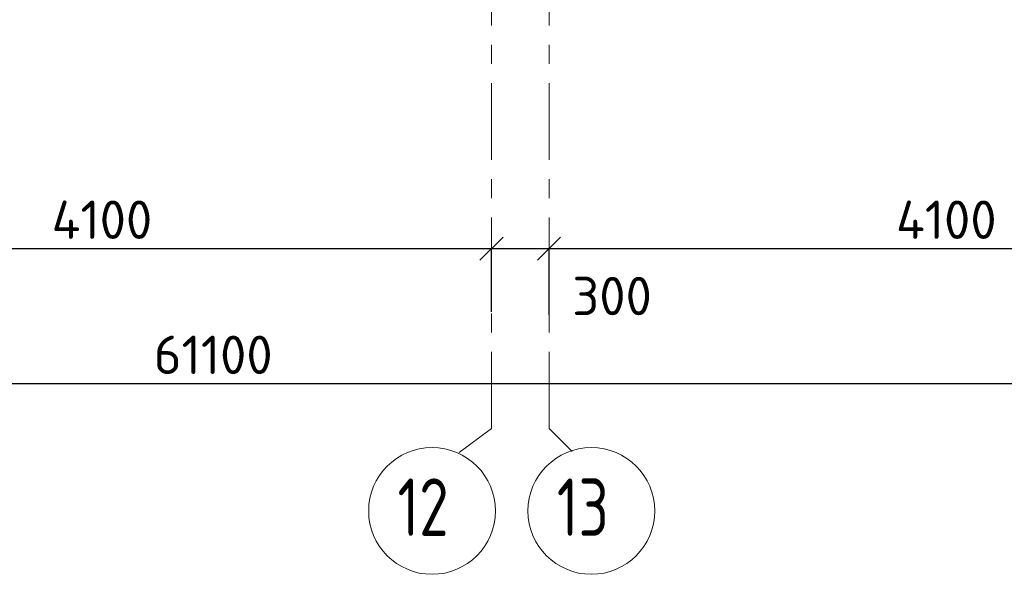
# Model space of a CAD drawing. Header units: metres. Extents: x -38 to 97, y -15 to 21.
# Tile 24 of 132: x 30.09 to 35.22, y -4.15 to -1.26. Entities that reach past the tile are written whole.
import ezdxf

# ---------------------------------------------------------------- set-up
doc = ezdxf.new("R2010")
doc.units = ezdxf.units.M
doc.header["$PDMODE"] = 65
doc.linetypes.add('______11', pattern=[0.5, 0.4, -0.05, 0, -0.05])
doc.linetypes.add('______5', pattern=[1.1, 0.8, -0.1, 0.1, -0.1])
doc.layers.add('XR$2$Осевая линия (1)', color=7, linetype='______5', lineweight=13)
doc.layers.add('XR$2$Размерная линия (1)', color=7, linetype='Continuous', lineweight=13)
doc.styles.add('ISOCPEUR', font='txt')
doc.dimstyles.new('DIMSTYLE_3', dxfattribs={"dimtxt": 0.2, "dimasz": 0.2, "dimexe": 0, "dimexo": 0, "dimgap": 0.1, "dimtad": 2, "dimdec": 0, "dimlfac": 1000, "dimrnd": 5, "dimzin": 12, "dimdsep": 46, "dimtxsty": 'ISOCPEUR', "dimblk1": 'ALL_ML_STRICH', "dimblk2": 'ALL_ML_STRICH', "dimsah": 1, "dimcen": 0, "dimclrd": 7, "dimclre": 256, "dimclrt": 7, "dimadec": 0, "dimazin": 0, "dimtfac": 1, "dimtdec": 0, "dimtix": 1, "dimtmove": 2, "dimatfit": 3, "dimfxl": 0, "dimtzin": 0, "dimlwd": 0, "dimlwe": -3, "dimarcsym": 0})
doc.dimstyles.new('DIMSTYLE_4', dxfattribs={"dimtxt": 0.2, "dimasz": 0.2, "dimexe": 0, "dimexo": 0, "dimgap": 0.1, "dimtad": 0, "dimdec": 0, "dimlfac": 1000, "dimrnd": 5, "dimzin": 12, "dimdsep": 46, "dimtxsty": 'ISOCPEUR', "dimblk1": 'ALL_ML_STRICH', "dimblk2": 'ALL_ML_STRICH', "dimsah": 1, "dimcen": 0, "dimclrd": 7, "dimclre": 256, "dimclrt": 7, "dimadec": 0, "dimazin": 0, "dimtfac": 1, "dimtdec": 0, "dimtix": 1, "dimtmove": 2, "dimatfit": 3, "dimfxl": 0, "dimtvp": 1.2, "dimtzin": 0, "dimlwd": 0, "dimlwe": -3, "dimarcsym": 0})

# ---------------------------------------------------------------- blocks, each defined once
blk = doc.blocks.new('ALL_ML_STRICH')
at = {"color": 0, "linetype": 'ByBlock', "lineweight": -2}
for p, q in [((-0.3, -0.3), (0.3, 0.3)), ((0, -0.5), (0, 0.5)), ((-1, 0), (0.5, 0))]:
    blk.add_line(p, q, dxfattribs=at)
blk = doc.blocks.new('*D12')
at = {"layer": 'DEFPOINTS', "color": 7, "linetype": 'Continuous', "lineweight": 13, "transparency": 33554687}
for p in [(0.5, -3.1033), (0.5, -3.1563), (61.6, -3.1401)]:
    blk.add_point(p, dxfattribs=at)
at = {"layer": 'XR$2$Размерная линия (1)', "color": 9, "linetype": 'Continuous', "lineweight": -2, "true_color": 0xc7c7c7, "transparency": 33554687}
for p, q in [((0.5, -3.1233), (0.5, -3.1563)), ((61.6, -3.1563), (61.6, -3.1563))]:
    blk.add_line(p, q, dxfattribs=at)
at = {"layer": 'XR$2$Размерная линия (1)', "color": 7, "linetype": 'Continuous', "lineweight": -2, "transparency": 33554687}
blk.add_line((0.5, -3.1563), (61.6, -3.1563), dxfattribs=at)
at = {"layer": 'XR$2$Размерная линия (1)', "color": 7, "linetype": 'Continuous', "lineweight": 13, "transparency": 33554687, "xscale": 0.2, "yscale": 0.2, "zscale": 0.2, "rotation": 180}
blk.add_blockref('ALL_ML_STRICH', (0.5, -3.1563), dxfattribs=at)
at = {"layer": 'XR$2$Размерная линия (1)', "color": 7, "linetype": 'Continuous', "lineweight": 13, "transparency": 33554687, "xscale": 0.2, "yscale": 0.2, "zscale": 0.2}
blk.add_blockref('ALL_ML_STRICH', (61.6, -3.1563), dxfattribs=at)
at = {"layer": 'XR$2$Размерная линия (1)', "color": 7, "linetype": 'Continuous', "lineweight": 13, "transparency": 33554687, "insert": (31.1, -3.0063), "char_height": 0.2, "width": 1, "attachment_point": 5, "style": 'ISOCPEUR'}
blk.add_mtext('\\A1;{61100}', dxfattribs=at)
blk = doc.blocks.new('*D19')
at = {"layer": 'DEFPOINTS', "color": 7, "linetype": 'Continuous', "lineweight": 13, "transparency": 33554687}
for p in [(28.45, -2.452), (32.55, -2.8016), (28.45, -3.6233)]:
    blk.add_point(p, dxfattribs=at)
at = {"layer": 'XR$2$Размерная линия (1)', "color": 9, "linetype": 'Continuous', "lineweight": -2, "true_color": 0xc7c7c7, "transparency": 33554687}
for p, q in [((28.45, -3.6033), (28.45, -2.452)), ((32.55, -2.7816), (32.55, -2.452))]:
    blk.add_line(p, q, dxfattribs=at)
at = {"layer": 'XR$2$Размерная линия (1)', "color": 7, "linetype": 'Continuous', "lineweight": -2, "transparency": 33554687}
blk.add_line((28.45, -2.452), (32.55, -2.452), dxfattribs=at)
at = {"layer": 'XR$2$Размерная линия (1)', "color": 7, "linetype": 'Continuous', "lineweight": 13, "transparency": 33554687, "xscale": 0.2, "yscale": 0.2, "zscale": 0.2, "rotation": 180}
blk.add_blockref('ALL_ML_STRICH', (28.45, -2.452), dxfattribs=at)
at = {"layer": 'XR$2$Размерная линия (1)', "color": 7, "linetype": 'Continuous', "lineweight": 13, "transparency": 33554687, "xscale": 0.2, "yscale": 0.2, "zscale": 0.2}
blk.add_blockref('ALL_ML_STRICH', (32.55, -2.452), dxfattribs=at)
at = {"layer": 'XR$2$Размерная линия (1)', "color": 7, "linetype": 'Continuous', "lineweight": 13, "transparency": 33554687, "insert": (30.52, -2.302), "char_height": 0.2, "width": 0.8, "attachment_point": 5, "style": 'ISOCPEUR'}
blk.add_mtext('\\A1;{4100}', dxfattribs=at)
blk = doc.blocks.new('*D20')
at = {"layer": 'DEFPOINTS', "color": 7, "linetype": 'Continuous', "lineweight": 13, "transparency": 33554687}
for p in [(32.55, -2.452), (32.55, -2.8016), (32.85, -2.8182)]:
    blk.add_point(p, dxfattribs=at)
at = {"layer": 'XR$2$Размерная линия (1)', "color": 9, "linetype": 'Continuous', "lineweight": -2, "true_color": 0xc7c7c7, "transparency": 33554687}
for p, q in [((32.55, -2.7816), (32.55, -2.452)), ((32.85, -2.7982), (32.85, -2.452))]:
    blk.add_line(p, q, dxfattribs=at)
at = {"layer": 'XR$2$Размерная линия (1)', "color": 7, "linetype": 'Continuous', "lineweight": -2, "transparency": 33554687}
blk.add_line((32.55, -2.452), (32.85, -2.452), dxfattribs=at)
at = {"layer": 'XR$2$Размерная линия (1)', "color": 7, "linetype": 'Continuous', "lineweight": 13, "transparency": 33554687, "xscale": 0.2, "yscale": 0.2, "zscale": 0.2, "rotation": 180}
blk.add_blockref('ALL_ML_STRICH', (32.55, -2.452), dxfattribs=at)
at = {"layer": 'XR$2$Размерная линия (1)', "color": 7, "linetype": 'Continuous', "lineweight": 13, "transparency": 33554687, "xscale": 0.2, "yscale": 0.2, "zscale": 0.2}
blk.add_blockref('ALL_ML_STRICH', (32.85, -2.452), dxfattribs=at)
at = {"layer": 'XR$2$Размерная линия (1)', "color": 7, "linetype": 'Continuous', "lineweight": 13, "transparency": 33554687, "insert": (33.1784, -2.6996), "char_height": 0.2, "width": 0.6, "attachment_point": 5, "style": 'ISOCPEUR'}
blk.add_mtext('\\A1;{300}', dxfattribs=at)
blk = doc.blocks.new('*D21')
at = {"layer": 'DEFPOINTS', "color": 7, "linetype": 'Continuous', "lineweight": 13, "transparency": 33554687}
for p in [(36.95, -1.6172), (32.85, -2.452), (32.85, -2.8182)]:
    blk.add_point(p, dxfattribs=at)
at = {"layer": 'XR$2$Размерная линия (1)', "color": 9, "linetype": 'Continuous', "lineweight": -2, "true_color": 0xc7c7c7, "transparency": 33554687}
for p, q in [((36.95, -1.6372), (36.95, -2.452)), ((32.85, -2.7982), (32.85, -2.452))]:
    blk.add_line(p, q, dxfattribs=at)
at = {"layer": 'XR$2$Размерная линия (1)', "color": 7, "linetype": 'Continuous', "lineweight": -2, "transparency": 33554687}
blk.add_line((32.85, -2.452), (36.95, -2.452), dxfattribs=at)
at = {"layer": 'XR$2$Размерная линия (1)', "color": 7, "linetype": 'Continuous', "lineweight": 13, "transparency": 33554687, "xscale": 0.2, "yscale": 0.2, "zscale": 0.2, "rotation": 180}
blk.add_blockref('ALL_ML_STRICH', (32.85, -2.452), dxfattribs=at)
at = {"layer": 'XR$2$Размерная линия (1)', "color": 7, "linetype": 'Continuous', "lineweight": 13, "transparency": 33554687, "xscale": 0.2, "yscale": 0.2, "zscale": 0.2}
blk.add_blockref('ALL_ML_STRICH', (36.95, -2.452), dxfattribs=at)
at = {"layer": 'XR$2$Размерная линия (1)', "color": 7, "linetype": 'Continuous', "lineweight": 13, "transparency": 33554687, "insert": (34.92, -2.302), "char_height": 0.2, "width": 0.8, "attachment_point": 5, "style": 'ISOCPEUR'}
blk.add_mtext('\\A1;{4100}', dxfattribs=at)

msp = doc.modelspace()

# ---------------------------------------------------------------- linework, layer by layer
at = {"layer": 'XR$2$Осевая линия (1)', "color": 253, "linetype": '______11', "lineweight": 13, "true_color": 0xa0a0a0, "transparency": 33554687}
for p, q in [((32.55, -3.39), (32.55, 19.78)), ((32.85, -3.39), (32.85, 19.78)), ((32.3812, -3.5157), (32.55, -3.39)), ((32.85, -3.39), (32.9702, -3.5102))]:
    msp.add_line(p, q, dxfattribs=at)
at = {"layer": 'XR$2$Осевая линия (1)', "color": 7, "linetype": 'Continuous', "lineweight": 13, "transparency": 33554687}
for centre in [(32.2404, -3.8199), (33.0704, -3.8199)]:
    msp.add_circle(centre, 0.3304, dxfattribs=at)

# ---------------------------------------------------------------- texts
at = {"layer": 'XR$2$Осевая линия (1)', "color": 7, "linetype": 'Continuous', "lineweight": 13, "transparency": 33554687, "char_height": 0.3, "width": 0.472281, "attachment_point": 7, "style": 'ISOCPEUR'}
for s, insert in [('\\W0.75;12', (32.0604, -3.9504)), ('\\W0.75;13', (32.8904, -3.9504))]:
    msp.add_mtext(s, dxfattribs=dict(at, insert=insert))

# ---------------------------------------------------------------- dimensions: what is measured, and where the dimension line sits
at = {"layer": 'XR$2$Размерная линия (1)', "color": 7, "linetype": 'Continuous', "lineweight": 13, "transparency": 33554687}
for base, p1, p2, dimstyle, picture, middle in [((36.95, -2.452), (32.85, -2.7982), (36.95, -1.6372), 'DIMSTYLE_3', '*D21', (34.92, -2.302)), ((32.55, -2.452), (28.45, -3.6033), (32.55, -2.7816), 'DIMSTYLE_3', '*D19', (30.52, -2.302)), ((32.85, -2.452), (32.55, -2.7816), (32.85, -2.7982), 'DIMSTYLE_4', '*D20', (33.1784, -2.6996)), ((61.6, -3.1563), (0.5, -3.1233), (61.6, -3.1563), 'DIMSTYLE_3', '*D12', (31.1, -3.0063))]:
    dim = msp.add_linear_dim(base=base, p1=p1, p2=p2, dimstyle=dimstyle, override={"dimpost": '<>', "dimclrd": 7, "dimclre": 9, "dimclrt": 7, "dimlwd": 0, "dimlwe": 65533}, dxfattribs=at)
    dim.commit()
    dim.dimension.update_dxf_attribs({"geometry": picture, "text_midpoint": middle, "dimtype": 160})

doc.saveas('drawing.dxf')
